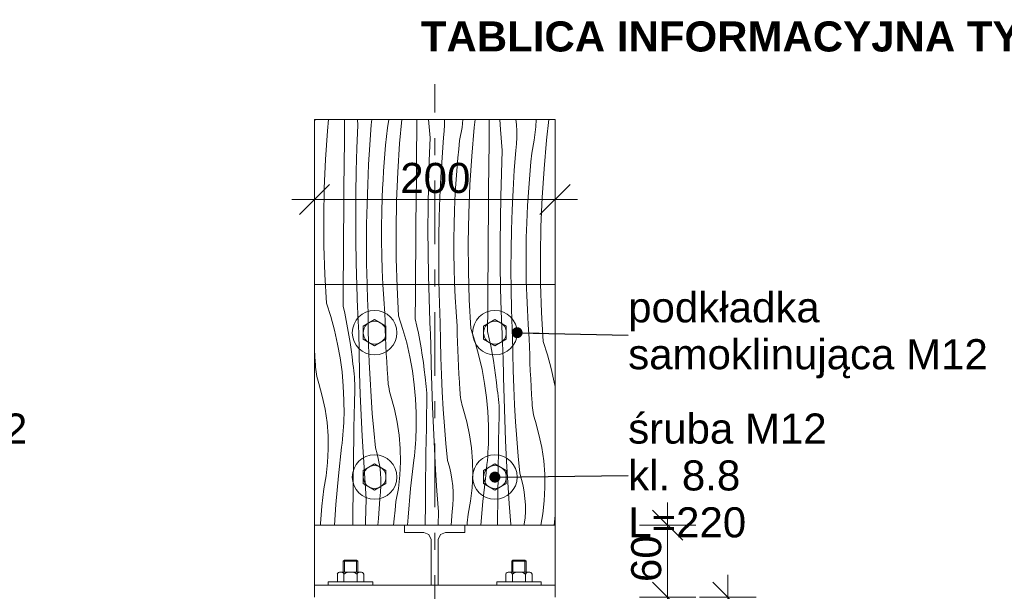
# Model space of a CAD drawing. Header units: millimetres. Extents: x 2143 to 5070, y -2093 to 697.
# Tile 13 of 16: x 3586 to 4404, y 222 to 697. Entities that reach past the tile are written whole.
import ezdxf

# ---------------------------------------------------------------- set-up
doc = ezdxf.new("R2010")
doc.units = ezdxf.units.MM
doc.header["$MEASUREMENT"] = 0
doc.linetypes.add('broken', pattern=[2469.44, 1411.11, -1058.33])
doc.linetypes.add('Przerywana podwójnie', pattern=[109.361107, 52.916665, -21.166666, 14.111111, -21.166666])
for name, color, linetype, lineweight in [('0_Nr_pióra__1', 7, 'Continuous', 13), ('0_Nr_pióra__7', 7, 'Continuous', 13), ('Konstrukcja - Stropy_Nr_pióra__1', 7, 'Continuous', 13), ('Konstrukcja - Słupy_Nr_pióra__1', 7, 'Continuous', 13), ('Konstrukcja - Słupy_Nr_pióra__101', 252, 'Continuous', 5), ('Opisy - Etykiety_Nr_pióra__1', 7, 'Continuous', 13), ('Wnętrze - Umeblowanie_Nr_pióra__1', 7, 'Continuous', 13), ('Wymiarowanie - Detale_Nr_pióra__1', 7, 'Continuous', 13)]:
    doc.layers.add(name, color=color, linetype=linetype, lineweight=lineweight)
doc.layers.add('Wymiarowanie - Detale', color=7, linetype='Continuous')
doc.styles.add('STYL_AUTOMATYCZNY_1', font='arial.ttf')
doc.styles.add('STYL_AUTOMATYCZNY_2', font='arial.ttf')
doc.dimstyles.new('STYL_AUTOMATYCZNY__1', dxfattribs={"dimtxt": 25, "dimasz": 23.75, "dimexe": 0.18, "dimexo": 0.0625, "dimgap": 0, "dimtad": 1, "dimdec": 0, "dimzin": 0, "dimdsep": 46, "dimtxsty": 'STYL_AUTOMATYCZNY_1', "dimblk": 'ARROWHEAD_6', "dimblk1": 'ARROWHEAD_6', "dimblk2": 'ARROWHEAD_6', "dimcen": 0.09, "dimse1": 1, "dimse2": 1, "dimclrd": 7, "dimclre": 7, "dimclrt": 7, "dimazin": 0, "dimtfac": 1, "dimtdec": 4, "dimtmove": 0, "dimatfit": 3, "dimfxl": 1, "dimtolj": 1, "dimtzin": 0, "dimarcsym": 0})
doc.dimstyles.new('STYL_AUTOMATYCZNY__2', dxfattribs={"dimtxt": 25, "dimasz": 23.75, "dimexe": 0.18, "dimexo": 0.0625, "dimgap": 0, "dimtad": 1, "dimdec": 0, "dimzin": 0, "dimdsep": 46, "dimtxsty": 'STYL_AUTOMATYCZNY_1', "dimblk": 'ARROWHEAD_6', "dimblk1": 'ARROWHEAD_6', "dimblk2": 'ARROWHEAD_6', "dimcen": 0.09, "dimse1": 1, "dimse2": 1, "dimclrd": 7, "dimclre": 7, "dimclrt": 7, "dimazin": 0, "dimtfac": 1, "dimtdec": 4, "dimtmove": 2, "dimatfit": 3, "dimfxl": 1, "dimtolj": 1, "dimtzin": 0, "dimarcsym": 0})
doc.dimstyles.new('STYL_AUTOMATYCZNY__4', dxfattribs={"dimtxt": 25, "dimasz": 23.75, "dimexe": 0.18, "dimexo": 0.0625, "dimgap": 0, "dimtad": 1, "dimtih": 1, "dimtoh": 1, "dimdec": 0, "dimzin": 0, "dimdsep": 46, "dimtxsty": 'STYL_AUTOMATYCZNY_1', "dimblk": 'ARROWHEAD_6', "dimblk1": 'ARROWHEAD_6', "dimblk2": 'ARROWHEAD_6', "dimcen": 0.09, "dimse1": 1, "dimse2": 1, "dimclrd": 7, "dimclre": 7, "dimclrt": 7, "dimazin": 0, "dimtfac": 1, "dimtdec": 4, "dimtmove": 0, "dimatfit": 3, "dimfxl": 1, "dimtolj": 1, "dimtzin": 0, "dimarcsym": 0})
doc.dimstyles.new('STYL_AUTOMATYCZNY__6', dxfattribs={"dimtxt": 0.18, "dimasz": 18.24, "dimexe": 0.18, "dimexo": 0.0625, "dimgap": 0, "dimtad": 0, "dimtih": 1, "dimtoh": 1, "dimdec": 4, "dimzin": 0, "dimdsep": 46, "dimcen": 0.09, "dimadec": 0, "dimazin": 0, "dimtfac": 1, "dimtdec": 4, "dimtmove": 0, "dimatfit": 3, "dimldrblk": 'ARROWHEAD_11', "dimfxl": 1, "dimtolj": 1, "dimtzin": 0, "dimarcsym": 0})

# ---------------------------------------------------------------- blocks, each defined once
blk = doc.blocks.new('*X6')
at = {"layer": 'Konstrukcja - Słupy_Nr_pióra__101', "color": 252, "linetype": 'Continuous', "lineweight": 5}
for p, q in [((3830.69, 611.9), (3830.96, 614.45)), ((3841.44, 605), (3842.28, 614.45)), ((3855.58, 596.92), (3855.74, 614.45)), ((3866.73, 609.67), (3866.38, 614.45)), ((3877.98, 609.83), (3878.5, 614.45)), ((3891.37, 607.47), (3892.64, 614.45)), ((3901.47, 594.42), (3903.24, 614.45)), ((3915.79, 606.01), (3915.87, 614.45)), ((3926.77, 599.09), (3925.62, 614.45)), ((3938.9, 609.93), (3938.88, 614.45)), ((3953.39, 607.8), (3954.15, 614.45)), ((3963.61, 607.65), (3964.38, 614.45)), ((3975.93, 605.87), (3976.03, 614.45)), ((3985.5, 605.91), (3984.94, 614.45)), ((3998.59, 610.06), (3998.08, 614.45)), ((4014.69, 608.23), (4015, 614.45)), ((4023.65, 597.06), (4025.6, 614.45)), ((3866.01, 590.61), (3866.73, 609.67)), ((3876.75, 593.36), (3877.98, 609.83)), ((3890.61, 600.26), (3891.37, 607.47)), ((3915.61, 586.34), (3915.79, 606.01)), ((3938.61, 604.58), (3938.9, 609.93)), ((3951.41, 596.89), (3953.39, 607.8)), ((3961.51, 583.83), (3963.61, 607.65)), ((3975.82, 595.42), (3975.93, 605.87)), ((3986.8, 588.5), (3985.5, 605.91)), ((3998.91, 604.71), (3998.59, 610.06)), ((4013.42, 597.21), (4014.69, 608.23)), ((3839.9, 581.14), (3841.44, 605)), ((3889.91, 593.04), (3890.61, 600.26)), ((3926.04, 580.02), (3926.77, 599.09)), ((3936.79, 582.77), (3938.02, 599.25)), ((3938.02, 599.25), (3938.61, 604.58)), ((3998.64, 593.99), (3998.93, 599.35)), ((3998.93, 599.35), (3998.91, 604.71)), ((3855.41, 577.25), (3855.58, 596.92)), ((3865.49, 571.54), (3866.01, 590.61)), ((3875.74, 576.86), (3876.75, 593.36)), ((3889.28, 585.81), (3889.91, 593.04)), ((3899.93, 570.56), (3901.47, 594.42)), ((3949.94, 582.45), (3950.64, 589.67)), ((3950.64, 589.67), (3951.41, 596.89)), ((3975.65, 575.75), (3975.82, 595.42)), ((3998.05, 588.66), (3998.64, 593.99)), ((4011.44, 586.3), (4013.42, 597.21)), ((4021.54, 573.25), (4023.65, 597.06)), ((3838.92, 557.26), (3839.9, 581.14)), ((3888.71, 578.58), (3889.28, 585.81)), ((3915.44, 566.66), (3915.61, 586.34)), ((3935.78, 566.28), (3936.79, 582.77)), ((3949.31, 575.23), (3949.94, 582.45)), ((3959.97, 559.97), (3961.51, 583.83)), ((3986.08, 569.44), (3986.8, 588.5)), ((3996.82, 572.19), (3998.05, 588.66)), ((4010.68, 579.09), (4011.44, 586.3)), ((3855.25, 557.58), (3855.41, 577.25)), ((3874.96, 560.36), (3875.74, 576.86)), ((3888.21, 571.34), (3888.71, 578.58)), ((3925.53, 560.95), (3926.04, 580.02)), ((3948.74, 567.99), (3949.31, 575.23)), ((3975.48, 556.08), (3975.65, 575.75)), ((4009.98, 571.87), (4010.68, 579.09)), ((4020, 549.39), (4021.54, 573.25)), ((3865.17, 552.46), (3865.49, 571.54)), ((3887.77, 564.1), (3888.21, 571.34)), ((3898.95, 546.67), (3899.93, 570.56)), ((3915.28, 546.99), (3915.44, 566.66)), ((3935, 549.77), (3935.78, 566.28)), ((3948.24, 560.76), (3948.74, 567.99)), ((3985.56, 550.36), (3986.08, 569.44)), ((3995.81, 555.69), (3996.82, 572.19)), ((4009.34, 564.64), (4009.98, 571.87)), ((3838.5, 533.35), (3838.92, 557.26)), ((3855.09, 537.91), (3855.25, 557.58)), ((3874.4, 543.85), (3874.96, 560.36)), ((3887.09, 549.61), (3887.4, 556.85)), ((3887.4, 556.85), (3887.77, 564.1)), ((3925.21, 541.87), (3925.53, 560.95)), ((3947.8, 553.51), (3948.24, 560.76)), ((3958.99, 536.08), (3959.97, 559.97)), ((4008.27, 550.17), (4008.78, 557.41)), ((4008.78, 557.41), (4009.34, 564.64)), ((3865.06, 533.38), (3865.17, 552.46)), ((3886.73, 537.54), (3887.09, 549.61)), ((3934.44, 533.26), (3935, 549.77)), ((3947.43, 546.27), (3947.8, 553.51)), ((3975.31, 536.41), (3975.48, 556.08)), ((3985.24, 531.29), (3985.56, 550.36)), ((3995.03, 539.19), (3995.81, 555.69)), ((4007.84, 542.93), (4008.27, 550.17)), ((4019.02, 525.5), (4020, 549.39)), ((3874.07, 527.33), (3874.4, 543.85)), ((3898.54, 522.76), (3898.95, 546.67)), ((3915.12, 527.32), (3915.28, 546.99)), ((3925.09, 522.8), (3925.21, 541.87)), ((3947.13, 539.02), (3947.43, 546.27)), ((4007.47, 535.68), (4007.84, 542.93)), ((3838.65, 509.44), (3838.5, 533.35)), ((3854.94, 518.23), (3855.09, 537.91)), ((3865.14, 514.3), (3865.06, 533.38)), ((3886.54, 525.47), (3886.73, 537.54)), ((3934.11, 516.74), (3934.44, 533.26)), ((3946.76, 526.95), (3947.13, 539.02)), ((3958.57, 512.18), (3958.99, 536.08)), ((3975.16, 516.73), (3975.31, 536.41)), ((3994.47, 522.67), (3995.03, 539.19)), ((4007.16, 528.44), (4007.47, 535.68)), ((3873.96, 510.8), (3874.07, 527.33)), ((3886.54, 513.39), (3886.54, 525.47)), ((3914.98, 507.65), (3915.12, 527.32)), ((3946.58, 514.88), (3946.76, 526.95)), ((3985.13, 512.21), (3985.24, 531.29)), ((4006.79, 516.37), (4007.16, 528.44)), ((4018.6, 501.59), (4019.02, 525.5)), ((3854.8, 498.56), (3854.94, 518.23)), ((3898.68, 498.86), (3898.54, 522.76)), ((3925.18, 503.72), (3925.09, 522.8)), ((3934, 500.22), (3934.11, 516.74)), ((3975.01, 497.06), (3975.16, 516.73)), ((3994.14, 506.16), (3994.47, 522.67)), ((4006.61, 504.29), (4006.79, 516.37)), ((3839.36, 485.54), (3838.65, 509.44)), ((3865.43, 495.23), (3865.14, 514.3)), ((3874.08, 494.28), (3873.96, 510.8)), ((3886.72, 501.32), (3886.54, 513.39)), ((3914.83, 487.98), (3914.98, 507.65)), ((3946.58, 502.81), (3946.58, 514.88)), ((3958.72, 488.27), (3958.57, 512.18)), ((3985.21, 493.13), (3985.13, 512.21)), ((3887.08, 489.25), (3886.72, 501.32)), ((3925.46, 484.64), (3925.18, 503.72)), ((3934.11, 483.7), (3934, 500.22)), ((3946.76, 490.73), (3946.58, 502.81)), ((3994.03, 489.63), (3994.14, 506.16)), ((4006.61, 492.22), (4006.61, 504.29)), ((4018.75, 477.68), (4018.6, 501.59)), ((3854.66, 478.89), (3854.8, 498.56)), ((3865.92, 476.15), (3865.43, 495.23)), ((3874.42, 477.76), (3874.08, 494.28)), ((3899.39, 474.96), (3898.68, 498.86)), ((3974.87, 477.39), (3975.01, 497.06)), ((3985.5, 474.06), (3985.21, 493.13)), ((4006.79, 480.15), (4006.61, 492.22)), ((3840.64, 461.67), (3839.36, 485.54)), ((3887.63, 477.19), (3887.08, 489.25)), ((3914.7, 468.3), (3914.83, 487.98)), ((3925.95, 465.57), (3925.46, 484.64)), ((3934.46, 467.18), (3934.11, 483.7)), ((3947.12, 478.66), (3946.76, 490.73)), ((3959.43, 464.37), (3958.72, 488.27)), ((3994.15, 473.11), (3994.03, 489.63)), ((3854.54, 459.22), (3854.66, 478.89)), ((3866.61, 457.09), (3865.92, 476.15)), ((3874.5, 474.99), (3874.42, 477.76)), ((3874.59, 472.21), (3874.5, 474.99)), ((3888.35, 465.14), (3887.63, 477.19)), ((3900.67, 451.08), (3899.39, 474.96)), ((3947.66, 466.6), (3947.12, 478.66)), ((3974.73, 457.72), (3974.87, 477.39)), ((4007.15, 468.08), (4006.79, 480.15)), ((4019.46, 453.79), (4018.75, 477.68)), ((3874.68, 469.44), (3874.59, 472.21)), ((3874.78, 466.66), (3874.68, 469.44)), ((3874.88, 463.89), (3874.78, 466.66)), ((3914.57, 448.63), (3914.7, 468.3)), ((3934.54, 464.4), (3934.46, 467.18)), ((3948.38, 454.55), (3947.66, 466.6)), ((3985.99, 454.98), (3985.5, 474.06)), ((3994.49, 456.59), (3994.15, 473.11)), ((4007.69, 456.02), (4007.15, 468.08)), ((3840.64, 461.67), (3844.25, 450.48)), ((3854.54, 459.22), (3855.89, 453.23)), ((3875, 461.11), (3874.88, 463.89)), ((3875.11, 458.34), (3875, 461.11)), ((3875.24, 455.57), (3875.11, 458.34)), ((3889.26, 453.1), (3888.35, 465.14)), ((3926.64, 446.5), (3925.95, 465.57)), ((3934.62, 461.63), (3934.54, 464.4)), ((3934.71, 458.85), (3934.62, 461.63)), ((3934.81, 456.08), (3934.71, 458.85)), ((3960.7, 440.5), (3959.43, 464.37)), ((3844.25, 450.48), (3847.36, 439.14)), ((3855.89, 453.23), (3857.15, 447.23)), ((3866.71, 454.75), (3866.61, 457.09)), ((3866.81, 452.41), (3866.71, 454.75)), ((3866.91, 450.08), (3866.81, 452.41)), ((3875.41, 441.28), (3875.24, 455.57)), ((3889.39, 446.44), (3889.26, 453.1)), ((3900.67, 451.08), (3904.28, 439.89)), ((3934.92, 453.3), (3934.81, 456.08)), ((3935.03, 450.53), (3934.92, 453.3)), ((3935.15, 447.75), (3935.03, 450.53)), ((3949.29, 442.51), (3948.38, 454.55)), ((3974.6, 438.05), (3974.73, 457.72)), ((3986.68, 435.92), (3985.99, 454.98)), ((3994.57, 453.82), (3994.49, 456.59)), ((3994.66, 451.04), (3994.57, 453.82)), ((3994.75, 448.27), (3994.66, 451.04)), ((4008.42, 443.96), (4007.69, 456.02)), ((4020.74, 429.91), (4019.46, 453.79)), ((3857.15, 447.23), (3858.31, 441.2)), ((3867.02, 447.74), (3866.91, 450.08)), ((3867.13, 445.4), (3867.02, 447.74)), ((3867.25, 443.07), (3867.13, 445.4)), ((3867.36, 440.73), (3867.25, 443.07)), ((3889.57, 439.78), (3889.39, 446.44)), ((3914.57, 448.63), (3915.93, 442.65)), ((3915.93, 442.65), (3917.18, 436.64)), ((3926.74, 444.17), (3926.64, 446.5)), ((3926.84, 441.83), (3926.74, 444.17)), ((3935.27, 444.98), (3935.15, 447.75)), ((3935.44, 430.69), (3935.27, 444.98)), ((3949.42, 435.85), (3949.29, 442.51)), ((3994.85, 445.49), (3994.75, 448.27)), ((3994.95, 442.72), (3994.85, 445.49)), ((3995.06, 439.94), (3994.95, 442.72)), ((4009.32, 431.92), (4008.42, 443.96)), ((3847.36, 439.14), (3849.97, 427.67)), ((3858.31, 441.2), (3859.37, 435.16)), ((3859.37, 435.16), (3860.33, 429.1)), ((3867.48, 438.39), (3867.36, 440.73)), ((3867.77, 420.94), (3867.48, 438.39)), ((3875.75, 426.99), (3875.41, 441.28)), ((3889.8, 433.12), (3889.57, 439.78)), ((3904.28, 439.89), (3907.39, 428.55)), ((3917.18, 436.64), (3918.34, 430.62)), ((3926.95, 439.49), (3926.84, 441.83)), ((3927.05, 437.15), (3926.95, 439.49)), ((3927.17, 434.82), (3927.05, 437.15)), ((3927.28, 432.48), (3927.17, 434.82)), ((3949.6, 429.19), (3949.42, 435.85)), ((3960.7, 440.5), (3964.31, 429.31)), ((3974.6, 438.05), (3975.96, 432.06)), ((3986.77, 433.58), (3986.68, 435.92)), ((3995.18, 437.17), (3995.06, 439.94)), ((3995.31, 434.4), (3995.18, 437.17)), ((3995.48, 420.11), (3995.31, 434.4)), ((3849.97, 427.67), (3852.07, 416.1)), ((3860.33, 429.1), (3861.2, 423.03)), ((3876.26, 412.71), (3875.75, 426.99)), ((3890.07, 426.47), (3889.8, 433.12)), ((3890.39, 419.82), (3890.07, 426.47)), ((3907.39, 428.55), (3910, 417.08)), ((3918.34, 430.62), (3919.4, 424.58)), ((3927.4, 430.14), (3927.28, 432.48)), ((3927.52, 427.81), (3927.4, 430.14)), ((3927.81, 410.36), (3927.52, 427.81)), ((3935.78, 416.41), (3935.44, 430.69)), ((3949.83, 422.54), (3949.6, 429.19)), ((3964.31, 429.31), (3967.43, 417.97)), ((3975.96, 432.06), (3977.22, 426.06)), ((3977.22, 426.06), (3978.38, 420.03)), ((3986.88, 431.24), (3986.77, 433.58)), ((3986.98, 428.91), (3986.88, 431.24)), ((3987.09, 426.57), (3986.98, 428.91)), ((3987.2, 424.23), (3987.09, 426.57)), ((4009.46, 425.27), (4009.32, 431.92)), ((4020.74, 429.91), (4024.35, 418.72)), ((3830.73, 423.75), (3830.69, 424.5)), ((3831.14, 417.11), (3830.73, 423.75)), ((3861.2, 423.03), (3861.96, 416.94)), ((3868.21, 403.49), (3867.77, 420.94)), ((3890.76, 413.17), (3890.39, 419.82)), ((3919.4, 424.58), (3920.37, 418.52)), ((3920.37, 418.52), (3921.23, 412.44)), ((3950.1, 415.88), (3949.83, 422.54)), ((3967.43, 417.97), (3970.04, 406.5)), ((3978.38, 420.03), (3979.44, 413.99)), ((3987.31, 421.9), (3987.2, 424.23)), ((3987.43, 419.56), (3987.31, 421.9)), ((3987.55, 417.22), (3987.43, 419.56)), ((3995.82, 405.82), (3995.48, 420.11)), ((4009.64, 418.61), (4009.46, 425.27)), ((4009.86, 411.95), (4009.64, 418.61)), ((4024.35, 418.72), (4027.46, 407.38)), ((3831.61, 410.46), (3831.14, 417.11)), ((3831.69, 408.49), (3831.61, 410.46)), ((3852.07, 416.1), (3853.65, 404.45)), ((3861.96, 416.94), (3862.62, 410.84)), ((3863.04, 408.18), (3862.62, 410.84)), ((3876.94, 398.44), (3876.26, 412.71)), ((3891.18, 406.52), (3890.76, 413.17)), ((3910, 417.08), (3912.1, 405.51)), ((3921.23, 412.44), (3921.99, 406.36)), ((3928.24, 392.9), (3927.81, 410.36)), ((3936.29, 402.13), (3935.78, 416.41)), ((3950.43, 409.23), (3950.1, 415.88)), ((3950.8, 402.58), (3950.43, 409.23)), ((3979.44, 413.99), (3980.4, 407.93)), ((3987.84, 399.77), (3987.55, 417.22)), ((4010.14, 405.3), (4009.86, 411.95)), ((3831.85, 406.52), (3831.69, 408.49)), ((3832.08, 404.56), (3831.85, 406.52)), ((3832.37, 402.61), (3832.08, 404.56)), ((3832.74, 400.67), (3832.37, 402.61)), ((3853.65, 404.45), (3854.71, 392.73)), ((3863.38, 405.52), (3863.04, 408.18)), ((3863.67, 402.84), (3863.38, 405.52)), ((3863.9, 400.16), (3863.67, 402.84)), ((3868.79, 386.04), (3868.21, 403.49)), ((3891.64, 399.88), (3891.18, 406.52)), ((3912.1, 405.51), (3913.68, 393.86)), ((3921.99, 406.36), (3922.66, 400.26)), ((3936.97, 387.85), (3936.29, 402.13)), ((3951.21, 395.93), (3950.8, 402.58)), ((3970.04, 406.5), (3972.13, 394.93)), ((3980.4, 407.93), (3981.26, 401.86)), ((3981.26, 401.86), (3982.03, 395.77)), ((3996.33, 391.54), (3995.82, 405.82)), ((4010.46, 398.65), (4010.14, 405.3)), ((4027.46, 407.38), (4030.07, 395.91)), ((3833.17, 398.74), (3832.74, 400.67)), ((3833.67, 396.83), (3833.17, 398.74)), ((3834.23, 394.94), (3833.67, 396.83)), ((3837.25, 384.27), (3834.23, 394.94)), ((3864.06, 397.48), (3863.9, 400.16)), ((3864.16, 394.79), (3864.06, 397.48)), ((3864.19, 392.1), (3864.16, 394.79)), ((3877.78, 384.17), (3876.94, 398.44)), ((3891.73, 397.9), (3891.64, 399.88)), ((3891.89, 395.94), (3891.73, 397.9)), ((3892.11, 393.97), (3891.89, 395.94)), ((3892.41, 392.02), (3892.11, 393.97)), ((3913.68, 393.86), (3914.75, 382.15)), ((3923.07, 397.6), (3922.66, 400.26)), ((3923.42, 394.93), (3923.07, 397.6)), ((3923.71, 392.26), (3923.42, 394.93)), ((3928.82, 375.46), (3928.24, 392.9)), ((3951.67, 389.29), (3951.21, 395.93)), ((3972.13, 394.93), (3973.72, 383.27)), ((3982.03, 395.77), (3982.69, 389.67)), ((3988.28, 382.32), (3987.84, 399.77)), ((4010.83, 392), (4010.46, 398.65)), ((4030.07, 395.91), (4030.69, 392.51)), ((3854.71, 392.73), (3855.26, 380.99)), ((3863.94, 378.96), (3864.16, 389.41)), ((3864.16, 389.41), (3864.19, 392.1)), ((3869.51, 368.6), (3868.79, 386.04)), ((3892.77, 390.08), (3892.41, 392.02)), ((3893.2, 388.15), (3892.77, 390.08)), ((3893.7, 386.24), (3893.2, 388.15)), ((3894.27, 384.35), (3893.7, 386.24)), ((3923.93, 389.57), (3923.71, 392.26)), ((3924.09, 386.89), (3923.93, 389.57)), ((3924.19, 384.2), (3924.09, 386.89)), ((3937.82, 373.59), (3936.97, 387.85)), ((3951.76, 387.32), (3951.67, 389.29)), ((3951.92, 385.35), (3951.76, 387.32)), ((3952.15, 383.39), (3951.92, 385.35)), ((3983.1, 387.01), (3982.69, 389.67)), ((3983.45, 384.34), (3983.1, 387.01)), ((3997, 377.27), (3996.33, 391.54)), ((4011.24, 385.35), (4010.83, 392)), ((4011.71, 378.7), (4011.24, 385.35)), ((3839.57, 373.42), (3837.25, 384.27)), ((3855.26, 380.99), (3855.29, 369.23)), ((3863.74, 368.52), (3863.94, 378.96)), ((3878.8, 369.92), (3877.78, 384.17)), ((3897.29, 373.68), (3894.27, 384.35)), ((3914.75, 382.15), (3915.29, 370.4)), ((3923.98, 368.38), (3924.2, 378.82)), ((3924.23, 381.51), (3924.19, 384.2)), ((3924.2, 378.82), (3924.23, 381.51)), ((3952.44, 381.44), (3952.15, 383.39)), ((3952.81, 379.5), (3952.44, 381.44)), ((3953.24, 377.57), (3952.81, 379.5)), ((3953.74, 375.66), (3953.24, 377.57)), ((3973.72, 383.27), (3974.78, 371.56)), ((3983.74, 381.67), (3983.45, 384.34)), ((3983.96, 378.99), (3983.74, 381.67)), ((3984.13, 376.3), (3983.96, 378.99)), ((3988.86, 364.87), (3988.28, 382.32)), ((3997.85, 363), (3997, 377.27)), ((4011.8, 376.73), (4011.71, 378.7)), ((4011.95, 374.76), (4011.8, 376.73)), ((3841.18, 362.45), (3839.57, 373.42)), ((3855.19, 365.79), (3855.29, 369.23)), ((3863.55, 358.07), (3863.74, 368.52)), ((3870.38, 351.17), (3869.51, 368.6)), ((3879.98, 355.68), (3878.8, 369.92)), ((3899.6, 362.84), (3897.29, 373.68)), ((3915.29, 370.4), (3915.32, 358.64)), ((3923.77, 357.93), (3923.98, 368.38)), ((3929.55, 358.02), (3928.82, 375.46)), ((3938.83, 359.33), (3937.82, 373.59)), ((3954.3, 373.77), (3953.74, 375.66)), ((3957.32, 363.1), (3954.3, 373.77)), ((3974.78, 371.56), (3975.33, 359.82)), ((3984.22, 373.62), (3984.13, 376.3)), ((3984.26, 370.93), (3984.22, 373.62)), ((3984.23, 368.24), (3984.26, 370.93)), ((4012.18, 372.8), (4011.95, 374.76)), ((4012.48, 370.85), (4012.18, 372.8)), ((4012.84, 368.91), (4012.48, 370.85)), ((4013.27, 366.98), (4012.84, 368.91)), ((3842.07, 351.4), (3841.18, 362.45)), ((3854.88, 358.93), (3855.06, 362.36)), ((3855.06, 362.36), (3855.19, 365.79)), ((3901.21, 351.86), (3899.6, 362.84)), ((3959.64, 352.25), (3957.32, 363.1)), ((3984.01, 357.79), (3984.23, 368.24)), ((3989.58, 347.43), (3988.86, 364.87)), ((3998.87, 348.75), (3997.85, 363)), ((4013.77, 365.07), (4013.27, 366.98)), ((4014.34, 363.18), (4013.77, 365.07)), ((4017.35, 352.51), (4014.34, 363.18)), ((3854.07, 348.65), (3854.39, 352.08)), ((3854.39, 352.08), (3854.66, 355.5)), ((3854.66, 355.5), (3854.88, 358.93)), ((3863.38, 347.62), (3863.55, 358.07)), ((3881.34, 341.45), (3879.98, 355.68)), ((3915.09, 351.77), (3915.23, 355.21)), ((3915.23, 355.21), (3915.32, 358.64)), ((3923.58, 347.49), (3923.77, 357.93)), ((3930.41, 340.58), (3929.55, 358.02)), ((3940.02, 345.09), (3938.83, 359.33)), ((3961.25, 341.28), (3959.64, 352.25)), ((3975.33, 359.82), (3975.35, 348.06)), ((3983.8, 347.35), (3984.01, 357.79)), ((4019.67, 341.67), (4017.35, 352.51)), ((3842.24, 340.31), (3842.07, 351.4)), ((3853.32, 341.83), (3853.72, 345.24)), ((3853.72, 345.24), (3854.07, 348.65)), ((3863.22, 337.18), (3863.38, 347.62)), ((3871.39, 333.74), (3870.38, 351.17)), ((3902.1, 340.81), (3901.21, 351.86)), ((3914.42, 341.49), (3914.69, 344.92)), ((3914.69, 344.92), (3914.91, 348.34)), ((3914.91, 348.34), (3915.09, 351.77)), ((3923.41, 337.04), (3923.58, 347.49)), ((3941.37, 330.87), (3940.02, 345.09)), ((3975.13, 341.19), (3975.26, 344.62)), ((3975.26, 344.62), (3975.35, 348.06)), ((3983.62, 336.9), (3983.8, 347.35)), ((3990.45, 330), (3989.58, 347.43)), ((4000.05, 334.51), (3998.87, 348.75)), ((3841.69, 329.23), (3842.24, 340.31)), ((3850.65, 318.07), (3853.32, 341.83)), ((3863.09, 326.73), (3863.22, 337.18)), ((3882.86, 336.31), (3881.34, 341.45)), ((3884.08, 331.09), (3882.86, 336.31)), ((3902.28, 329.72), (3902.1, 340.81)), ((3913.75, 334.65), (3914.11, 338.07)), ((3914.11, 338.07), (3914.42, 341.49)), ((3923.26, 326.59), (3923.41, 337.04)), ((3931.42, 323.16), (3930.41, 340.58)), ((3962.14, 330.22), (3961.25, 341.28)), ((3974.72, 334.33), (3974.95, 337.76)), ((3974.95, 337.76), (3975.13, 341.19)), ((3983.45, 326.45), (3983.62, 336.9)), ((4021.28, 330.69), (4019.67, 341.67)), ((3840.43, 318.21), (3841.69, 329.23)), ((3872.54, 316.32), (3871.39, 333.74)), ((3885.01, 325.81), (3884.08, 331.09)), ((3901.73, 318.65), (3902.28, 329.72)), ((3910.68, 307.48), (3913.35, 331.24)), ((3913.35, 331.24), (3913.75, 334.65)), ((3942.89, 325.72), (3941.37, 330.87)), ((3962.31, 319.14), (3962.14, 330.22)), ((3973.78, 324.07), (3974.14, 327.48)), ((3974.14, 327.48), (3974.45, 330.9)), ((3974.45, 330.9), (3974.72, 334.33)), ((3991.46, 312.57), (3990.45, 330)), ((4001.41, 320.28), (4000.05, 334.51)), ((4022.17, 319.64), (4021.28, 330.69)), ((3862.96, 316.29), (3863.09, 326.73)), ((3885.63, 320.48), (3885.01, 325.81)), ((3885.95, 315.13), (3885.63, 320.48)), ((3923.12, 316.15), (3923.26, 326.59)), ((3932.57, 305.74), (3931.42, 323.16)), ((3944.12, 320.5), (3942.89, 325.72)), ((3945.04, 315.22), (3944.12, 320.5)), ((3970.72, 296.89), (3973.38, 320.65)), ((3973.38, 320.65), (3973.78, 324.07)), ((3983.29, 316.01), (3983.45, 326.45)), ((4002.92, 315.14), (4001.41, 320.28)), ((4022.34, 308.55), (4022.17, 319.64)), ((3838.44, 307.3), (3840.43, 318.21)), ((3848.55, 294.25), (3850.65, 318.07)), ((3862.86, 305.84), (3862.96, 316.29)), ((3873.84, 298.92), (3872.54, 316.32)), ((3885.97, 309.76), (3885.95, 315.13)), ((3900.46, 307.63), (3901.73, 318.65)), ((3923, 305.7), (3923.12, 316.15)), ((3945.67, 309.89), (3945.04, 315.22)), ((3961.76, 308.06), (3962.31, 319.14)), ((3983.15, 305.56), (3983.29, 316.01)), ((3992.61, 295.15), (3991.46, 312.57)), ((4004.15, 309.92), (4002.92, 315.14)), ((3837.68, 300.09), (3838.44, 307.3)), ((3862.68, 286.17), (3862.86, 305.84)), ((3885.09, 299.08), (3885.68, 304.41)), ((3885.68, 304.41), (3885.97, 309.76)), ((3898.48, 296.72), (3900.46, 307.63)), ((3908.58, 283.66), (3910.68, 307.48)), ((3922.89, 295.25), (3923, 305.7)), ((3933.87, 288.33), (3932.57, 305.74)), ((3945.99, 304.54), (3945.67, 309.89)), ((3946, 299.18), (3945.99, 304.54)), ((3960.49, 297.04), (3961.76, 308.06)), ((3983.03, 295.11), (3983.15, 305.56)), ((4005.08, 304.63), (4004.15, 309.92)), ((4005.7, 299.31), (4005.08, 304.63)), ((4021.79, 297.47), (4022.34, 308.55)), ((3836.98, 292.87), (3837.68, 300.09)), ((3873.12, 279.85), (3873.84, 298.92)), ((3883.86, 282.6), (3885.09, 299.08)), ((3897.71, 289.5), (3898.48, 296.72)), ((3922.73, 277.13), (3922.89, 295.25)), ((3945.71, 293.82), (3946, 299.18)), ((3958.51, 286.13), (3960.49, 297.04)), ((3968.97, 277.13), (3970.72, 296.89)), ((3982.93, 284.67), (3983.03, 295.11)), ((3993.91, 277.75), (3992.61, 295.15)), ((4006.02, 293.96), (4005.7, 299.31)), ((4020.53, 286.46), (4021.79, 297.47)), ((3836.35, 285.64), (3836.98, 292.87)), ((3847.44, 277.13), (3848.55, 294.25)), ((3897.02, 282.28), (3897.71, 289.5)), ((3933.45, 277.13), (3933.87, 288.33)), ((3944.27, 277.13), (3945.12, 288.49)), ((3945.12, 288.49), (3945.71, 293.82)), ((4005.75, 283.24), (4006.04, 288.59)), ((4006.04, 288.59), (4006.02, 293.96)), ((4018.83, 277.13), (4020.53, 286.46)), ((3835.69, 277.13), (3835.78, 278.41)), ((3835.78, 278.41), (3836.35, 285.64)), ((3862.61, 277.13), (3862.68, 286.17)), ((3873.04, 277.13), (3873.12, 279.85)), ((3883.52, 277.13), (3883.86, 282.6)), ((3896.56, 277.13), (3897.02, 282.28)), ((3908.16, 277.13), (3908.58, 283.66)), ((3957.57, 277.13), (3957.75, 278.92)), ((3957.75, 278.92), (3958.51, 286.13)), ((3982.86, 277.13), (3982.93, 284.67)), ((4005.16, 277.91), (4005.75, 283.24)), ((4029.94, 277.13), (4030.69, 285.56)), ((3993.88, 277.13), (3993.91, 277.75)), ((4005.1, 277.13), (4005.16, 277.91))]:
    blk.add_line(p, q, dxfattribs=at)
blk = doc.blocks.new('Wypełnienie_3_1', base_point=(0, 0))
at = {"layer": 'Konstrukcja - Słupy_Nr_pióra__101', "color": 252, "linetype": 'Continuous', "lineweight": 5}
blk.add_blockref('*X6', (0, 0), dxfattribs=at)
blk = doc.blocks.new('*D85')
at = {"layer": 'Wymiarowanie - Detale_Nr_pióra__1', "color": 7, "linetype": 'Continuous', "lineweight": 13}
for p, q in [((4111.8, 229.63), (4136.8, 204.63)), ((4124.3, 167.13), (4124.3, 217.13)), ((4111.8, 179.63), (4136.8, 154.63)), ((4147.74, 167.13), (4100.87, 167.13)), ((4124.3, -582.87), (4124.3, 167.13))]:
    blk.add_line(p, q, dxfattribs=at)
blk = doc.blocks.new('ARROWHEAD_6')
at = {"color": 0, "linetype": 'Continuous', "lineweight": 0}
for p, q in [((-0.5, -0.5), (0.5, 0.5)), ((0, 0), (-1, 0))]:
    blk.add_line(p, q, dxfattribs=at)
blk = doc.blocks.new('*D86')
at = {"layer": 'Wymiarowanie - Detale_Nr_pióra__1', "color": 7, "linetype": 'Continuous', "lineweight": 13}
for p, q in [((4124.3, 277.13), (4124.3, 295.88)), ((4136.8, 264.63), (4111.8, 289.63)), ((4147.74, 277.13), (4100.87, 277.13)), ((4124.3, 217.13), (4124.3, 277.13)), ((4111.8, 229.63), (4136.8, 204.63)), ((4147.74, 217.13), (4100.87, 217.13)), ((4124.3, 167.13), (4124.3, 217.13))]:
    blk.add_line(p, q, dxfattribs=at)
at = {"layer": 'Wymiarowanie - Detale_Nr_pióra__1', "color": 7, "lineweight": 13, "insert": (4119.3, 229.84), "char_height": 25, "attachment_point": 7, "rotation": 90, "style": 'STYL_AUTOMATYCZNY_1'}
blk.add_mtext('\\A1;{\\pql;\\fArial|b0|i0|c238|p0;\\W1.000000;60}', dxfattribs=at)
blk = doc.blocks.new('*D87')
at = {"layer": 'Wymiarowanie - Detale_Nr_pióra__1', "color": 7, "linetype": 'Continuous', "lineweight": 13}
for p, q in [((4186.8, 204.63), (4161.8, 229.63)), ((4174.3, 217.13), (4174.3, 235.88)), ((4197.74, 217.13), (4150.87, 217.13)), ((4174.3, -582.87), (4174.3, 217.13)), ((4161.8, -570.37), (4186.8, -595.37)), ((4197.74, -582.87), (4150.87, -582.87)), ((4174.3, -601.62), (4174.3, -582.87))]:
    blk.add_line(p, q, dxfattribs=at)
at = {"layer": 'Wymiarowanie - Detale_Nr_pióra__1', "color": 7, "lineweight": 13, "insert": (4169.3, -211.48), "char_height": 25, "attachment_point": 7, "rotation": 90, "style": 'STYL_AUTOMATYCZNY_1'}
blk.add_mtext('\\A1;{\\pql;\\fArial|b0|i0|c238|p0;\\W1.000000;800}', dxfattribs=at)
blk = doc.blocks.new('*D96')
at = {"layer": 'Wymiarowanie - Detale_Nr_pióra__1', "color": 7, "linetype": 'Continuous', "lineweight": 13}
for p, q in [((3830.69, 524.48), (3830.69, 571.36)), ((4030.69, 524.48), (4030.69, 571.36)), ((3843.19, 560.42), (3818.19, 535.42)), ((4018.19, 535.42), (4043.19, 560.42)), ((3811.94, 547.92), (3830.69, 547.92)), ((3830.69, 547.92), (4030.69, 547.92)), ((4030.69, 547.92), (4049.44, 547.92))]:
    blk.add_line(p, q, dxfattribs=at)
at = {"layer": 'Wymiarowanie - Detale_Nr_pióra__1', "color": 7, "lineweight": 13, "insert": (3902.08, 552.92), "char_height": 25, "attachment_point": 7, "style": 'STYL_AUTOMATYCZNY_1'}
blk.add_mtext('\\A1;{\\pql;\\fArial|b0|i0|c238|p0;\\W1.000000;200}', dxfattribs=at)
blk = doc.blocks.new('ARROWHEAD_11')
at = {"color": 0, "linetype": 'Continuous', "lineweight": 0}
blk.add_line((0, 0), (-1, 0), dxfattribs=at)
at = {"color": 0, "linetype": 'Continuous', "lineweight": 0, "const_width": 0.25, "flags": 128}
blk.add_lwpolyline([(-0.125, 0, 1), (0.125, 0, 1)], format="xyb", close=True, dxfattribs=at)

msp = doc.modelspace()

# ---------------------------------------------------------------- linework, layer by layer
at = {"layer": '0_Nr_pióra__1', "color": 7, "linetype": 'Continuous', "lineweight": 13}
for p, q in [((3855.69, 238.13), (3855.69, 248.13)), ((3865.69, 238.13), (3865.69, 248.13)), ((3995.69, 238.13), (3995.69, 248.13)), ((4005.69, 238.13), (4005.69, 248.13))]:
    msp.add_line(p, q, dxfattribs=at)
at = {"layer": '0_Nr_pióra__7', "color": 7, "linetype": 'Przerywana podwójnie', "lineweight": 13}
msp.add_line((3930.69, -582.87), (3930.69, 643.63), dxfattribs=at)
at = {"layer": '0_Nr_pióra__7', "color": 7, "linetype": 'Continuous', "lineweight": 13}
for p, q in [((3880.69, 448.08), (3871.2, 442.6)), ((3871.2, 442.6), (3871.2, 431.65)), ((3880.69, 448.08), (3890.17, 442.6)), ((3890.17, 442.6), (3890.17, 431.65)), ((3980.69, 448.08), (3971.2, 442.6)), ((3971.2, 442.6), (3971.2, 431.65)), ((3980.69, 448.08), (3990.17, 442.6)), ((3990.17, 442.6), (3990.17, 431.65)), ((3871.2, 431.65), (3880.69, 426.18)), ((3890.17, 431.65), (3880.69, 426.18)), ((3971.2, 431.65), (3980.69, 426.18)), ((3990.17, 431.65), (3980.69, 426.18)), ((3880.69, 328.08), (3871.2, 322.6)), ((3880.69, 328.08), (3890.17, 322.6)), ((3980.69, 328.08), (3971.2, 322.6)), ((3980.69, 328.08), (3990.17, 322.6)), ((3871.2, 322.6), (3871.2, 311.65)), ((3890.17, 322.6), (3890.17, 311.65)), ((3971.2, 322.6), (3971.2, 311.65)), ((3990.17, 322.6), (3990.17, 311.65)), ((3871.2, 311.65), (3880.69, 306.18)), ((3890.17, 311.65), (3880.69, 306.18)), ((3971.2, 311.65), (3980.69, 306.18)), ((3990.17, 311.65), (3980.69, 306.18)), ((3855.69, 248.13), (3854.69, 247.13)), ((3866.69, 247.13), (3854.69, 247.13)), ((3854.69, 238.13), (3854.69, 247.13)), ((3865.69, 248.13), (3855.69, 248.13)), ((3865.69, 248.13), (3866.69, 247.13)), ((3866.69, 238.13), (3866.69, 247.13)), ((3995.69, 248.13), (3994.69, 247.13)), ((4006.69, 247.13), (3994.69, 247.13)), ((3994.69, 238.13), (3994.69, 247.13)), ((4005.69, 248.13), (3995.69, 248.13)), ((4005.69, 248.13), (4006.69, 247.13)), ((4006.69, 238.13), (4006.69, 247.13)), ((3855.21, 238.13), (3852.47, 238.13)), ((3866.16, 238.13), (3855.21, 238.13)), ((3868.9, 238.13), (3866.16, 238.13)), ((3995.21, 238.13), (3992.47, 238.13)), ((4006.16, 238.13), (3995.21, 238.13)), ((4008.9, 238.13), (4006.16, 238.13)), ((3849.74, 230.13), (3849.74, 236.35)), ((3855.21, 230.13), (3855.21, 236.35)), ((3866.16, 230.13), (3866.16, 236.35)), ((3871.64, 230.13), (3871.64, 236.35)), ((3989.74, 230.13), (3989.74, 236.35)), ((3995.21, 230.13), (3995.21, 236.35)), ((4006.16, 230.13), (4006.16, 236.35)), ((4011.64, 230.13), (4011.64, 236.35))]:
    msp.add_line(p, q, dxfattribs=at)
for points in [[(3842.19, 227.13), (3879.19, 227.13), (3879.19, 230.13), (3842.19, 230.13)], [(3982.19, 227.13), (4019.19, 227.13), (4019.19, 230.13), (3982.19, 230.13)]]:
    msp.add_lwpolyline(points, close=True, dxfattribs=at)
for centre, radius in [((3880.69, 437.13), 18.5), ((3980.69, 437.13), 18.5), ((3880.69, 437.13), 9.48), ((3980.69, 437.13), 9.48), ((3880.69, 317.13), 18.5), ((3980.69, 317.13), 18.5), ((3880.69, 317.13), 9.48), ((3980.69, 317.13), 9.48)]:
    msp.add_circle(centre, radius, dxfattribs=at)
for centre, radius, start, end in [((3852.47, 235.13), 3, 23.95686, 156.04314), ((3860.69, 228.81), 9.31, 53.99464, 126.00536), ((3868.9, 235.13), 3, 23.95686, 156.04314), ((3992.47, 235.13), 3, 23.95686, 156.04314), ((4000.69, 228.81), 9.31, 53.99464, 126.00536), ((4008.9, 235.13), 3, 23.95686, 156.04314)]:
    msp.add_arc(centre, radius, start, end, dxfattribs=at)
at = {"layer": 'Konstrukcja - Stropy_Nr_pióra__1', "color": 7, "linetype": 'Continuous', "lineweight": 13}
for p, q in [((3830.69, 227.13), (3830.69, 277.13)), ((4030.69, 227.13), (4030.69, 277.13)), ((3830.69, 227.13), (3933.69, 227.13)), ((3830.69, 217.13), (3830.69, 227.13)), ((3933.69, 227.13), (4030.69, 227.13)), ((4030.69, 217.13), (4030.69, 227.13))]:
    msp.add_line(p, q, dxfattribs=at)
at = {"layer": 'Konstrukcja - Słupy_Nr_pióra__1', "color": 7, "linetype": 'Continuous', "lineweight": 13}
for p, q in [((3830.69, 277.13), (3830.69, 614.45)), ((4030.69, 277.13), (4030.69, 614.45)), ((3830.69, 277.13), (3830.69, 477.13)), ((3830.69, 477.13), (4030.69, 477.13)), ((4030.69, 277.13), (4030.69, 477.13)), ((3905.69, 277.13), (3955.69, 277.13))]:
    msp.add_line(p, q, dxfattribs=at)
at = {"layer": 'Wnętrze - Umeblowanie_Nr_pióra__1', "color": 7, "linetype": 'broken', "lineweight": 13}
msp.add_line((3830.69, 614.45), (4030.69, 614.45), dxfattribs=at)
at = {"layer": 'Wnętrze - Umeblowanie_Nr_pióra__1', "color": 7, "linetype": 'Continuous', "lineweight": 13}
for p, q in [((3830.69, 277.13), (4030.69, 277.13)), ((3905.69, 271.13), (3905.69, 277.13)), ((3921.69, 271.13), (3905.69, 271.13)), ((3925.93, 269.37), (3921.69, 271.13)), ((3939.69, 271.13), (3935.44, 269.37)), ((3955.69, 271.13), (3939.69, 271.13)), ((3955.69, 277.13), (3955.69, 271.13)), ((3927.69, 265.13), (3925.93, 269.37)), ((3927.69, 227.13), (3927.69, 265.13)), ((3935.44, 269.37), (3933.69, 265.13)), ((3933.69, 265.13), (3933.69, 227.13))]:
    msp.add_line(p, q, dxfattribs=at)

# ---------------------------------------------------------------- block references
at = {"layer": 'Konstrukcja - Słupy_Nr_pióra__101', "color": 252, "linetype": 'Continuous', "lineweight": 5}
msp.add_blockref('Wypełnienie_3_1', (0, 0), dxfattribs=at)

# ---------------------------------------------------------------- texts
at = {"layer": 'Opisy - Etykiety_Nr_pióra__1', "color": 7, "linetype": 'Continuous', "lineweight": 13, "char_height": 25, "attachment_point": 4, "style": 'STYL_AUTOMATYCZNY_1'}
for s, insert, width, line_spacing_factor in [('\\A1;{\\pql;\\fArial|b0|i0|c238|p0;\\W1.000000;podkładka samoklinująca M12}', (4091.51, 434.95), 306.4661, 0.935892), ('\\A1;{\\pql;\\fArial|b0|i0|c238|p0;\\W1.000000;śruba M12 kl. 8.8 L=2\\fArial|b0|i0|c238|p0;\\W1.000000;7\\fArial|b0|i0|c238|p0;\\W1.000000;0}', (3427.03, 318.28), 199.0515, 0.935404), ('\\A1;{\\pql;\\fArial|b0|i0|c238|p0;\\W1.000000;śruba M12 kl. 8.8 L=\\fArial|b0|i0|c238|p0;\\W1.000000;220}', (4091.51, 318.28), 199.0515, 0.935404)]:
    msp.add_mtext(s, dxfattribs=dict(at, insert=insert, width=width, line_spacing_factor=line_spacing_factor))
at = {"layer": 'Wymiarowanie - Detale_Nr_pióra__1', "color": 7, "linetype": 'Continuous', "lineweight": 13, "insert": (4257.77, 695.89), "char_height": 25, "attachment_point": 2, "style": 'STYL_AUTOMATYCZNY_2'}
msp.add_mtext('\\A1;{\\pqc;\\fArial|b1|i0|c238|p0;\\W1.000000;TABLICA INFORMACYJNA TYP "\\fArial|b1|i0|c238|p0;\\W1.000000;B\\fArial|b1|i0|c238|p0;\\W1.000000;"\\fArial|b1|i0|c238|p0;\\W1.000000; i "C"}', dxfattribs=at)

# ---------------------------------------------------------------- dimensions: what is measured, and where the dimension line sits
at = {"layer": 'Wymiarowanie - Detale', "color": 7, "linetype": 'Continuous', "lineweight": 13}
dim = msp.add_linear_dim(base=(4030.69, 547.92), p1=(3830.69, 614.45), p2=(4030.69, 614.45), dimstyle='STYL_AUTOMATYCZNY__4', dxfattribs=at)
dim.commit()
dim.dimension.update_dxf_attribs({"geometry": '*D96', "text_midpoint": (3930.62, 565.42), "dimtype": 160})
for base, p1, p2, dimstyle, picture, middle in [((4124.3, 277.13), (4205.72, 217.13), (4030.69, 277.13), 'STYL_AUTOMATYCZNY__2', '*D86', (4106.8, 248.86)), ((4174.3, 217.13), (4080.69, -582.87), (4205.72, 217.13), 'STYL_AUTOMATYCZNY__1', '*D87', (4156.8, -182.94)), ((4124.3, 217.13), (4080.69, 167.13), (4205.72, 217.13), 'STYL_AUTOMATYCZNY__1', '*D85', (4106.8, 135.52))]:
    dim = msp.add_linear_dim(base=base, p1=p1, p2=p2, angle=90, dimstyle=dimstyle, dxfattribs=at)
    dim.commit()
    dim.dimension.update_dxf_attribs({"geometry": picture, "text_midpoint": middle, "dimtype": 160, "text_rotation": 90})

# ---------------------------------------------------------------- leaders
at = {"layer": 'Opisy - Etykiety_Nr_pióra__1', "color": 7, "linetype": 'Continuous', "lineweight": 13, "annotation_type": 0, "has_hookline": 1, "hookline_direction": 0}
for points, text_width in [([(3999.19, 437.13), (4091.51, 434.95)], 295.73), ([(3308.93, 317.06), (3427.03, 318.28)], 196.78), ([(3980.69, 317.06), (4091.51, 318.28)], 196.78)]:
    msp.add_leader(points, dimstyle='STYL_AUTOMATYCZNY__6', dxfattribs=dict(at, text_width=text_width))

doc.saveas('drawing.dxf')
